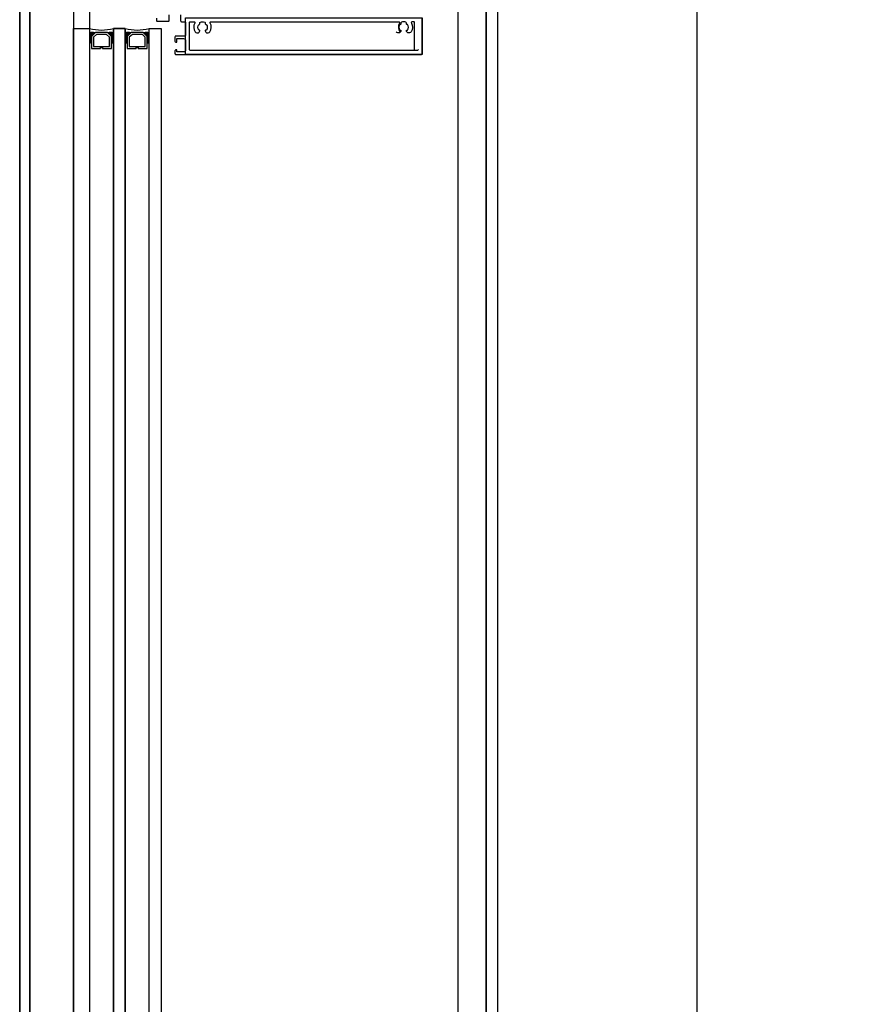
# Model space of a CAD drawing. Header units: millimetres. Extents: x 373037 to 682063, y 76092 to 274210.
# Tile 55 of 256: x 655037 to 655466, y 254950 to 255445. Entities that reach past the tile are written whole.
import ezdxf

# ---------------------------------------------------------------- set-up
doc = ezdxf.new("R2010")
doc.units = ezdxf.units.MM
doc.header["$LTSCALE"] = 100
doc.linetypes.add('ČÁRKOVANÁ', pattern=[19.05, 12.7, -6.35])
doc.layers.add('PUDORYS', color=253, linetype='CONTINUOUS')

msp = doc.modelspace()

# ---------------------------------------------------------------- linework, layer by layer
at = {"layer": 'PUDORYS', "color": 252, "true_color": 0x939598}
for p, q in [((655270.64, 256375.65), (655270.64, 254263.65)), ((655063.64, 254252.65), (655063.64, 255440.27)), ((655063.64, 255440.27), (655071.64, 255440.27)), ((655071.64, 255440.27), (655071.64, 254252.65)), ((655083.64, 254252.65), (655083.64, 255440.27)), ((655083.64, 255440.27), (655089.64, 255440.27)), ((655089.64, 255440.27), (655089.64, 254252.65)), ((655101.64, 254252.65), (655101.64, 255440.27)), ((655101.64, 255440.27), (655107.64, 255440.27)), ((655107.64, 255440.27), (655107.64, 254252.65))]:
    msp.add_line(p, q, dxfattribs=at)
at = {"layer": 'PUDORYS', "color": 252, "ltscale": 15, "true_color": 0x939598}
for points in [[(655036.64, 249592.15), (681616.64, 249592.15), (681616.64, 273272.15), (655036.64, 273272.15)], [(681611.64, 273267.15), (655041.64, 273267.15), (655041.64, 249597.15), (681611.64, 249597.15)], [(655063.64, 249619.15), (681589.64, 249619.15), (681589.64, 273245.15), (655063.64, 273245.15)], [(681581.64, 273237.15), (655071.64, 273237.15), (655071.64, 249627.15), (681581.64, 249627.15)], [(655270.64, 273038.15), (681383.2, 273038.15), (681383.2, 249826.15), (655270.64, 249826.15)], [(681376.64, 249832.15), (655276.64, 249832.15), (655276.64, 273032.15), (681376.64, 273032.15)], [(655238.56, 255445.65), (655238.56, 255427.15), (655119.89, 255427.15), (655119.89, 255445.65)], [(655083.64, 254252.65), (655089.64, 254252.65), (655089.64, 255440.27), (655083.64, 255440.27)], [(655101.64, 255440.27), (655107.64, 255440.27), (655107.64, 254252.65), (655101.64, 254252.65)]]:
    msp.add_lwpolyline(points, close=True, dxfattribs=at)
at = {"layer": 'PUDORYS', "color": 252, "linetype": 'ČÁRKOVANÁ', "ltscale": 5, "true_color": 0x939598}
for points in [[(681606.64, 249602.15), (655036.64, 249602.15), (655036.64, 273272.15), (681606.64, 273272.15)], [(681611.64, 249597.15), (655041.64, 249597.15), (655041.64, 273267.15), (681611.64, 273267.15)], [(681396.64, 249812.15), (655256.64, 249812.15), (655256.64, 273052.15), (681396.64, 273052.15)], [(681276.64, 249932.15), (655376.64, 249932.15), (655376.64, 272932.15), (681276.64, 272932.15)]]:
    msp.add_lwpolyline(points, close=True, dxfattribs=at)
at = {"layer": 'PUDORYS', "color": 252, "true_color": 0x939598}
for points in [[(681376.64, 249832.15), (655276.64, 249832.15), (655276.64, 273032.15), (681376.64, 273032.15)], [(655082.64, 255430.27), (655082.64, 255436.27), (655080.64, 255438.27), (655074.64, 255438.27), (655072.64, 255436.27), (655072.64, 255430.27), (655077.14, 255430.27), (655077.14, 255430.77), (655078.14, 255430.77), (655078.14, 255430.27)], [(655073.64, 255431.27), (655081.64, 255431.27), (655081.64, 255435.85), (655080.22, 255437.27), (655075.19, 255437.27), (655073.64, 255435.85)], [(655100.64, 255430.27), (655100.64, 255436.27), (655098.64, 255438.27), (655092.64, 255438.27), (655090.64, 255436.27), (655090.64, 255430.27), (655095.14, 255430.27), (655095.14, 255430.77), (655096.14, 255430.77), (655096.14, 255430.27)], [(655091.64, 255431.27), (655099.64, 255431.27), (655099.64, 255435.85), (655098.22, 255437.27), (655093.19, 255437.27), (655091.64, 255435.85)]]:
    msp.add_lwpolyline(points, close=True, dxfattribs=at)
for points in [[(655105.32, 255445.35), (655105.32, 255444.35, 0.414214), (655105.82, 255443.85), (655111.12, 255443.85, 0.414214), (655111.62, 255444.35), (655111.62, 255447.15, -0.414214)], [(655117.39, 255447.15), (655117.39, 255444.15, 0.414214), (655117.89, 255443.65), (655119.39, 255443.65, -0.414214), (655119.89, 255443.15), (655119.89, 255436.95, -0.414214), (655119.39, 255436.45), (655115.05, 255436.45, 0.414214), (655114.55, 255435.95), (655114.55, 255433.95, 0.414201), (655115.05, 255433.45), (655115.55, 255433.45), (655115.55, 255435.15), (655118.89, 255435.15, -0.414214), (655119.89, 255434.15), (655119.89, 255429.45, -0.414214), (655118.89, 255428.45), (655115.55, 255428.45), (655115.55, 255429.45), (655115.05, 255429.45, 0.41422), (655114.55, 255428.95), (655114.55, 255427.65, 0.414214), (655115.05, 255427.15), (655238.06, 255427.15, 0.414214), (655238.56, 255427.65), (655238.56, 255445.15, 0.414214)], [(655236.56, 255429.65, -0.414214), (655236.06, 255429.15), (655122.39, 255429.15, -0.414214), (655121.89, 255429.65), (655121.89, 255443.15, -0.414214), (655122.39, 255443.65), (655124.06, 255443.65, -0.565741), (655124.5, 255442.92, 0.267763), (655124.65, 255438.52, 0.258777), (655125.5, 255438.05), (655125.99, 255438.05, 0.414214), (655126.99, 255439.05), (655126.99, 255439.16, 0.64518), (655126.49, 255439.39, -0.341732), (655126.49, 255442.32, 0.64518), (655126.99, 255442.55), (655126.99, 255442.92, -0.298217), (655127.29, 255443.37, -0.208712), (655129.49, 255443.37, -0.298217), (655129.79, 255442.92), (655129.79, 255442.55, 0.64518), (655130.28, 255442.32, -0.341732), (655130.28, 255439.39, 0.64518), (655129.79, 255439.16), (655129.79, 255439.05, 0.414214), (655130.79, 255438.05), (655131.27, 255438.05, 0.258777), (655132.12, 255438.52, 0.267763), (655132.27, 255442.92, -0.565741), (655132.71, 255443.65), (655226.74, 255443.65, -0.565741), (655227.18, 255442.92, 0.267763), (655227.33, 255438.52)], [(655234.81, 255429.65), (655234.81, 255443.15, 0.414214), (655234.31, 255443.65), (655233.65, 255443.65, 0.565741), (655233.21, 255442.92, -0.267763), (655233.05, 255438.52, -0.258777), (655232.2, 255438.05), (655231.72, 255438.05, -0.414214), (655230.72, 255439.05), (655230.72, 255439.16, -0.64518), (655231.22, 255439.39, 0.341732), (655231.22, 255442.32, -0.64518), (655230.72, 255442.55), (655230.72, 255442.92, 0.298217), (655230.42, 255443.37, 0.208712), (655228.22, 255443.37, 0.298217), (655227.92, 255442.92), (655227.92, 255442.55, -0.64518), (655227.42, 255442.32, 0.341732), (655227.42, 255439.39, -0.64518), (655227.92, 255439.16), (655227.92, 255439.05, -0.414214), (655226.92, 255438.05), (655226.44, 255438.05, -0.258777), (655225.59, 255438.52)]]:
    msp.add_lwpolyline(points, format="xyb", dxfattribs=at)
for centre, radius, start, end in [((655077.64, 255462.16), 22.7, 254.6728, 285.3272), ((655072.99, 255434.72), 3.55, 67.2938, 112.409), ((655072.88, 255435.08), 2.9, 65.3067, 115.2952), ((655072.71, 255435.43), 2.25, 61.5273, 118.4028), ((655072.56, 255435.67), 1.71, 57.2949, 122.6857), ((655082.29, 255434.72), 3.55, 67.591, 112.7062), ((655082.4, 255435.08), 2.9, 64.7048, 114.6933), ((655082.57, 255435.43), 2.25, 61.5972, 118.4727), ((655082.71, 255435.67), 1.71, 57.3143, 122.7051), ((655095.64, 255462.16), 22.7, 254.6728, 285.3272), ((655090.99, 255434.72), 3.55, 67.2938, 112.409), ((655090.88, 255435.08), 2.9, 65.3067, 115.2952), ((655090.71, 255435.43), 2.25, 61.5273, 118.4028), ((655090.56, 255435.67), 1.71, 57.2949, 122.6857), ((655100.29, 255434.72), 3.55, 67.591, 112.7062), ((655100.4, 255435.08), 2.9, 64.7048, 114.6933), ((655100.57, 255435.43), 2.25, 61.5972, 118.4727), ((655100.71, 255435.67), 1.71, 57.3143, 122.7051), ((655072.42, 255435.84), 1.26, 51.9656, 128.4996), ((655072.28, 255435.93), 0.879, 43.9949, 136.4964), ((655072.14, 255435.91), 0.596, 33.0366, 146.9634), ((655072.14, 255435.62), 0.596, 33.0366, 146.9634), ((655072.14, 255435.33), 0.596, 33.0366, 146.9634), ((655072.14, 255435.04), 0.596, 33.0366, 146.9634), ((655072.14, 255434.74), 0.596, 33.0366, 146.9634), ((655072.14, 255434.45), 0.596, 33.0366, 146.9634), ((655072.14, 255434.16), 0.596, 33.0366, 146.9634), ((655072.14, 255433.87), 0.596, 33.0366, 146.9634), ((655072.14, 255433.57), 0.596, 33.0366, 146.9634), ((655072.14, 255433.28), 0.596, 33.0366, 146.9634), ((655072.14, 255432.99), 0.596, 33.0366, 146.9634), ((655072.14, 255432.7), 0.596, 33.0366, 146.9634), ((655072.14, 255432.4), 0.596, 33.0366, 146.9634), ((655082.85, 255435.84), 1.26, 51.5004, 128.0344), ((655083, 255435.93), 0.879, 43.5036, 136.0051), ((655083.14, 255435.91), 0.596, 33.0366, 146.9634), ((655083.14, 255435.62), 0.596, 33.0366, 146.9634), ((655083.14, 255435.33), 0.596, 33.0366, 146.9634), ((655083.14, 255435.04), 0.596, 33.0366, 146.9634), ((655083.14, 255434.74), 0.596, 33.0366, 146.9634), ((655083.14, 255434.45), 0.596, 33.0366, 146.9634), ((655083.14, 255434.16), 0.596, 33.0366, 146.9634), ((655083.14, 255433.87), 0.596, 33.0366, 146.9634), ((655083.14, 255433.57), 0.596, 33.0366, 146.9634), ((655083.14, 255433.28), 0.596, 33.0366, 146.9634), ((655083.14, 255432.99), 0.596, 33.0366, 146.9634), ((655083.14, 255432.7), 0.596, 33.0366, 146.9634), ((655083.14, 255432.4), 0.596, 33.0366, 146.9634), ((655090.42, 255435.84), 1.26, 51.9656, 128.4996), ((655090.28, 255435.93), 0.879, 43.9949, 136.4964), ((655090.14, 255435.91), 0.596, 33.0366, 146.9634), ((655090.14, 255435.62), 0.596, 33.0366, 146.9634), ((655090.14, 255435.33), 0.596, 33.0366, 146.9634), ((655090.14, 255435.04), 0.596, 33.0366, 146.9634), ((655090.14, 255434.74), 0.596, 33.0366, 146.9634), ((655090.14, 255434.45), 0.596, 33.0366, 146.9634), ((655090.14, 255434.16), 0.596, 33.0366, 146.9634), ((655090.14, 255433.87), 0.596, 33.0366, 146.9634), ((655090.14, 255433.57), 0.596, 33.0366, 146.9634), ((655090.14, 255433.28), 0.596, 33.0366, 146.9634), ((655090.14, 255432.99), 0.596, 33.0366, 146.9634), ((655090.14, 255432.7), 0.596, 33.0366, 146.9634), ((655090.14, 255432.4), 0.596, 33.0366, 146.9634), ((655100.85, 255435.84), 1.26, 51.5004, 128.0344), ((655101, 255435.93), 0.879, 43.5036, 136.0051), ((655101.14, 255435.91), 0.596, 33.0366, 146.9634), ((655101.14, 255435.62), 0.596, 33.0366, 146.9634), ((655101.14, 255435.33), 0.596, 33.0366, 146.9634), ((655101.14, 255435.04), 0.596, 33.0366, 146.9634), ((655101.14, 255434.74), 0.596, 33.0366, 146.9634), ((655101.14, 255434.45), 0.596, 33.0366, 146.9634), ((655101.14, 255434.16), 0.596, 33.0366, 146.9634), ((655101.14, 255433.87), 0.596, 33.0366, 146.9634), ((655101.14, 255433.57), 0.596, 33.0366, 146.9634), ((655101.14, 255433.28), 0.596, 33.0366, 146.9634), ((655101.14, 255432.99), 0.596, 33.0366, 146.9634), ((655101.14, 255432.7), 0.596, 33.0366, 146.9634), ((655101.14, 255432.4), 0.596, 33.0366, 146.9634)]:
    msp.add_arc(centre, radius, start, end, dxfattribs=at)

doc.saveas('drawing.dxf')
